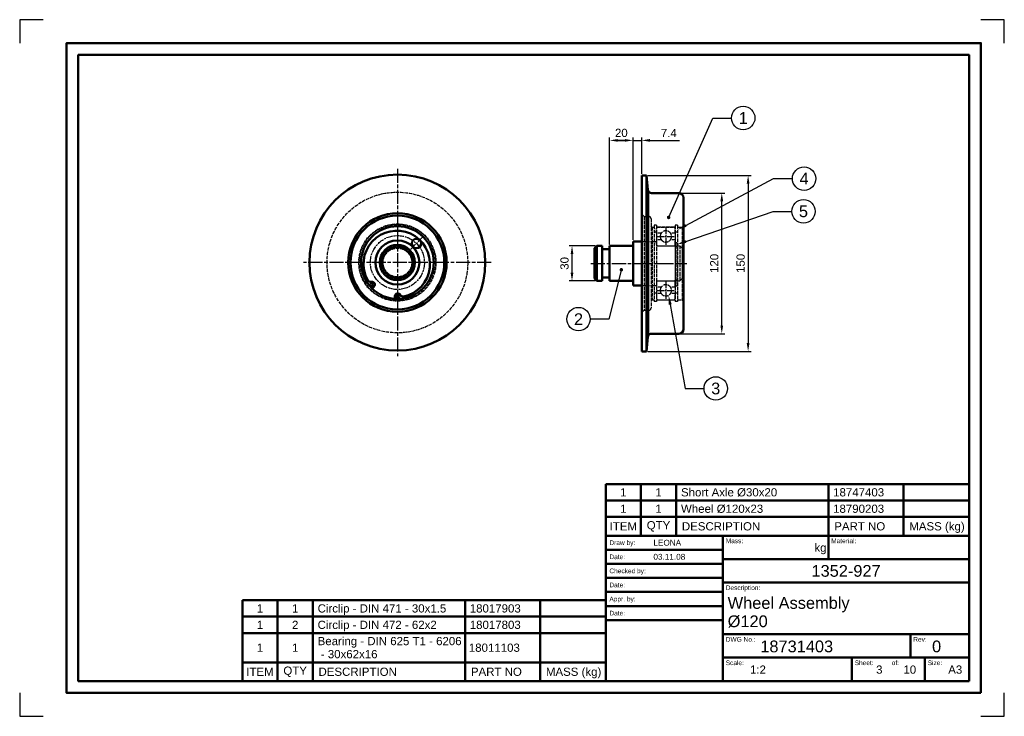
# Model space of a CAD drawing. Header units: millimetres. Extents: x 383 to 1223, y 281 to 875.
import ezdxf
from ezdxf import colors
from ezdxf.entities.mleader import LeaderData, LeaderLine
from ezdxf.enums import TextEntityAlignment as Align
from ezdxf.math import Vec2, Vec3

# ---------------------------------------------------------------- set-up
doc = ezdxf.new("R2010")
doc.units = ezdxf.units.MM
for name, pattern in [('AM_ISO02W050', [7.5, 6, -1.5]), ('AM_ISO02W050x2', [3.75, 3, -0.75]), ('AM_ISO08W050', [18, 12, -1.5, 3, -1.5]), ('AM_ISO08W050x2', [9, 6, -0.75, 1.5, -0.75])]:
    doc.linetypes.add(name, pattern=pattern)
for name, color, linetype, lineweight in [('Annotations', 3, 'Continuous', 25), ('Centerlines', 140, 'AM_ISO08W050', 25), ('Contour', 7, 'Continuous', 50), ('Hidden', 6, 'AM_ISO02W050', 25), ('Partslist', 5, 'Continuous', 50), ('Titleblock', 5, 'Continuous', 50)]:
    doc.layers.add(name, color=color, linetype=linetype, lineweight=lineweight)
doc.layers.add('Paper', color=8, linetype='Continuous')
doc.styles.get("Standard").update_dxf_attribs({"font": 'ARIAL.TTF'})
doc.dimstyles.new('ISO-25', dxfattribs={"dimtxt": 3.5, "dimasz": 3.5, "dimexe": 1.25, "dimexo": 0.625, "dimgap": 1.4, "dimtad": 1, "dimdsep": 46, "dimtxsty": 'Standard', "dimcen": 0, "dimclrt": 1, "dimadec": 0, "dimazin": 0, "dimtfac": 1, "dimtmove": 0, "dimatfit": 3, "dimfxl": 1, "dimarcsym": 0})

# ---------------------------------------------------------------- blocks, each defined once
blk = doc.blocks.new('*U1')
at = {"layer": 'Hidden', "linetype": 'AM_ISO02W050x2'}
for p, q in [((676, 918.92), (676, 888.92)), ((677.6, 918.22), (676, 918.22)), ((677.6, 918.92), (677.6, 888.92)), ((677.6, 889.62), (676, 889.62))]:
    blk.add_line(p, q, dxfattribs=at)
blk = doc.blocks.new('TitleBlock')
at = {"layer": 'Titleblock'}
for p, q in [((-155, 0), (-155, 62)), ((-155, 62), (0, 62)), ((-105, 62), (-105, 0)), ((-60, 62), (-60, 52)), ((0, 0), (0, 62)), ((-155, 56), (-105, 56)), ((0, 52), (-105, 52)), ((-155, 50), (-105, 50)), ((-155, 44), (-105, 44)), ((0, 42), (-105, 42)), ((-155, 38), (-105, 38)), ((-155, 32), (-105, 32)), ((-155, 26), (-105, 26)), ((0, 20), (-105, 20)), ((-25, 10), (-25, 20)), ((0, 10), (-105, 10)), ((-50, 0), (-50, 10)), ((-18.85, 0), (-18.85, 10)), ((-155, 0), (0, 0))]:
    blk.add_line(p, q, dxfattribs=at)
at = {"layer": 'Titleblock', "color": 140}
for s, p in [('Draw by:', (-153.45, 59)), ('Date:', (-153.45, 53)), ('Checked by:', (-153.45, 47)), ('Date:', (-153.45, 41)), ('Appr. by:', (-153.45, 35)), ('Date:', (-153.45, 29))]:
    blk.add_text(s, height=2, dxfattribs=at).set_placement(p, align=Align.MIDDLE_LEFT)
for s, p in [('Mass:', (-103.83, 58.81)), ('Material:', (-58.83, 58.81)), ('Description:', (-103.83, 38.81)), ('DWG No.:', (-103.83, 16.81)), ('Rev:', (-23.83, 16.81)), ('Scale:', (-103.83, 6.81)), ('Sheet:', (-48.83, 6.81)), ('of:', (-33.03, 6.81)), ('Size:', (-17.69, 6.81))]:
    blk.add_text(s, height=2, dxfattribs=at).set_placement(p)
at = {"layer": 'Titleblock', "color": 1}
blk.add_text('kg', height=3.5, dxfattribs=at).set_placement((-65.99, 55.16))
for tag, p in [('DRAWBY', (-134.68, 59)), ('DRAWDATE', (-134.68, 53)), ('CHECKEDBY', (-134.68, 47)), ('CHECKEDDATE', (-134.68, 41)), ('APPRBY', (-134.68, 35)), ('APPRDATE', (-134.68, 29))]:
    blk.add_attdef(tag, text='', height=2.5, dxfattribs=at).set_placement(p, align=Align.MIDDLE_LEFT)
for tag, p, height in [('MASS', (-91.16, 55.16), 3.5), ('MATERIAL', (-44.13, 55.16), 3.5), ('DESCR', (-103, 30.82), 5), ('DESCR2', (-103, 23.01), 5), ('DWGNUMBER', (-89.09, 12.3), 5), ('REVNUMBER', (-15.82, 12.3), 5), ('USER1', (-93.49, 3.16), 3.5), ('USER2', (-79.06, 3.16), 3.5), ('USER3', (-39.69, 3.16), 3.5), ('USER4', (-28.04, 3.16), 3.5), ('FORMAT', (-8.92, 3.16), 3.5)]:
    blk.add_attdef(tag, p, '', height=height, dxfattribs=at)
blk.add_attdef('PROJECTNUMBER', text='', height=5, dxfattribs=at).set_placement((-52.5, 47), align=Align.MIDDLE)
blk = doc.blocks.new('PLHeader')
at = {"layer": 'Partslist'}
for p, q in [((0, 8), (-155, 8)), ((-155, 8), (-155, 0)), ((-140, 8), (-140, 0)), ((-125, 8), (-125, 0)), ((-60, 0), (-60, 8)), ((-28, 0), (-28, 8)), ((0, 0), (0, 8)), ((-155, 0), (0, 0))]:
    blk.add_line(p, q, dxfattribs=at)
at = {"layer": 'Partslist', "color": 1}
for s, p in [('ITEM', (-147.5, 4)), ('QTY', (-132.5, 4))]:
    blk.add_text(s, height=3.5, dxfattribs=at).set_placement(p, align=Align.MIDDLE)
for s, p in [('DESCRIPTION', (-122.53, 4)), ('PART NO', (-57.53, 4)), ('MASS (kg)', (-25.53, 4))]:
    blk.add_text(s, height=3.5, dxfattribs=at).set_placement(p, align=Align.MIDDLE_LEFT)
blk = doc.blocks.new('PLRow')
at = {"layer": 'Partslist'}
for p, q in [((0, 7), (-155, 7)), ((-155, 7), (-155, 0)), ((-140, 7), (-140, 0)), ((-125, 7), (-125, 0)), ((-60, 0), (-60, 7)), ((-28, 0), (-28, 7)), ((0, 0), (0, 7)), ((-155, 0), (0, 0))]:
    blk.add_line(p, q, dxfattribs=at)
at = {"layer": 'Partslist', "color": 1}
for tag, p in [('ITEMNUMBER', (-147.5, 3.5)), ('QTY', (-132.5, 3.5))]:
    blk.add_attdef(tag, text='', height=3.5, dxfattribs=at).set_placement(p, align=Align.MIDDLE)
for tag, p in [('DESCR1', (-122.91, 3.5)), ('PARTNUMBER', (-58.02, 3.5)), ('MASS', (-25.92, 3.5))]:
    blk.add_attdef(tag, text='', height=3.5, dxfattribs=at).set_placement(p, align=Align.MIDDLE_LEFT)
blk = doc.blocks.new('PLRow2')
at = {"layer": 'Partslist'}
for p, q in [((-155, 12.5), (-155, 0)), ((-155, 12.5), (0, 12.5)), ((-140, 12.5), (-140, 0)), ((-125, 12.5), (-125, 0)), ((-60, 0), (-60, 12.5)), ((-28, 0), (-28, 12.5)), ((0, 0), (0, 12.5)), ((-155, 0), (0, 0))]:
    blk.add_line(p, q, dxfattribs=at)
at = {"layer": 'Partslist', "color": 1}
for tag, p in [('ITEMNUMBER', (-147.5, 6.25)), ('QTY', (-132.5, 6.25))]:
    blk.add_attdef(tag, text='', height=3.5, dxfattribs=at).set_placement(p, align=Align.MIDDLE)
for tag, p in [('DESCR1', (-122.91, 9.07)), ('DESCR2', (-122.91, 3.5)), ('PARTNUMBER', (-58.41, 6.25)), ('MASS', (-26.25, 6.25))]:
    blk.add_attdef(tag, text='', height=3.5, dxfattribs=at).set_placement(p, align=Align.MIDDLE_LEFT)
blk = doc.blocks.new('*D8')
at = {"layer": 'Annotations', "color": 0, "lineweight": -2}
for p, q in [((946.38, 727.26), (984.33, 727.26)), ((981.83, 614.26), (981.83, 720.26)), ((946.38, 607.26), (984.33, 607.26))]:
    blk.add_line(p, q, dxfattribs=at)
at = {"layer": 'Annotations', "color": 0}
for points in [[(980.66, 720.26), (983, 720.26), (981.83, 727.26)], [(980.66, 614.26), (983, 614.26), (981.83, 607.26)]]:
    blk.add_solid(points, dxfattribs=at)
at = {"layer": 'Defpoints', "color": 0}
for p in [(945.13, 727.26), (981.83, 727.26), (945.13, 607.26)]:
    blk.add_point(p, dxfattribs=at)
at = {"layer": 'Annotations', "color": 1, "insert": (975.46, 667.26), "char_height": 7, "attachment_point": 5, "rotation": 90}
blk.add_mtext('120', dxfattribs=at)
blk = doc.blocks.new('*D9')
at = {"layer": 'Annotations', "color": 0, "lineweight": -2}
for p, q in [((906.13, 687.26), (906.13, 774.64)), ((913.53, 743.51), (913.53, 774.64)), ((899.13, 772.14), (892.13, 772.14)), ((906.13, 772.14), (913.53, 772.14)), ((920.53, 772.14), (945.79, 772.14))]:
    blk.add_line(p, q, dxfattribs=at)
at = {"layer": 'Annotations', "color": 0}
for points in [[(899.13, 773.31), (899.13, 770.98), (906.13, 772.14)], [(920.53, 773.31), (920.53, 770.98), (913.53, 772.14)]]:
    blk.add_solid(points, dxfattribs=at)
at = {"layer": 'Defpoints', "color": 0}
for p in [(913.53, 772.14), (913.53, 742.26), (906.13, 686.01)]:
    blk.add_point(p, dxfattribs=at)
at = {"layer": 'Annotations', "color": 1, "insert": (936.66, 778.44), "char_height": 7, "attachment_point": 5}
blk.add_mtext('7.4', dxfattribs=at)
blk = doc.blocks.new('*D10')
at = {"layer": 'Annotations', "color": 0, "lineweight": -2}
for p, q in [((886.13, 683.51), (886.13, 774.64)), ((906.13, 687.26), (906.13, 774.64)), ((893.13, 772.14), (899.13, 772.14))]:
    blk.add_line(p, q, dxfattribs=at)
at = {"layer": 'Annotations', "color": 0}
for points in [[(893.13, 773.31), (893.13, 770.98), (886.13, 772.14)], [(899.13, 773.31), (899.13, 770.98), (906.13, 772.14)]]:
    blk.add_solid(points, dxfattribs=at)
at = {"layer": 'Defpoints', "color": 0}
for p in [(906.13, 772.14), (886.13, 682.26), (906.13, 686.01)]:
    blk.add_point(p, dxfattribs=at)
at = {"layer": 'Annotations', "color": 1, "insert": (896.13, 778.52), "char_height": 7, "attachment_point": 5}
blk.add_mtext('20', dxfattribs=at)
blk = doc.blocks.new('*D11')
at = {"layer": 'Annotations', "color": 0, "lineweight": -2}
for p, q in [((918.78, 742.26), (1006.81, 742.26)), ((1004.31, 735.26), (1004.31, 599.26)), ((918.78, 592.26), (1006.81, 592.26))]:
    blk.add_line(p, q, dxfattribs=at)
at = {"layer": 'Annotations', "color": 0}
for points in [[(1003.14, 735.26), (1005.48, 735.26), (1004.31, 742.26)], [(1003.14, 599.26), (1005.48, 599.26), (1004.31, 592.26)]]:
    blk.add_solid(points, dxfattribs=at)
at = {"layer": 'Defpoints', "color": 0}
for p in [(917.53, 742.26), (917.53, 592.26), (1004.31, 592.26)]:
    blk.add_point(p, dxfattribs=at)
at = {"layer": 'Annotations', "color": 1, "insert": (997.94, 667.26), "char_height": 7, "attachment_point": 5, "rotation": 90}
blk.add_mtext('150', dxfattribs=at)
blk = doc.blocks.new('Balloon')
at = {"layer": 'Annotations'}
blk.add_circle((0, 0), 5, dxfattribs=at)
at = {"layer": 'Annotations', "color": 1}
blk.add_attdef('ITEMNUMBER', text='', height=5, dxfattribs=at).set_placement((0, 0), align=Align.MIDDLE)
blk = doc.blocks.new('_Dot')
at = {"color": 0, "linetype": 'ByBlock', "lineweight": -2}
blk.add_line((-0.5, 0), (-1, 0), dxfattribs=at)
at = {"color": 0, "linetype": 'ByBlock', "const_width": 0.5}
blk.add_lwpolyline([(-0.25, 0, 1), (0.25, 0, 1)], format="xyb", close=True, dxfattribs=at)
blk = doc.blocks.new('*D14')
at = {"layer": 'Annotations', "color": 0, "lineweight": -2}
for p, q in [((873.88, 682.26), (851.56, 682.26)), ((854.06, 659.26), (854.06, 675.26)), ((873.88, 652.26), (851.56, 652.26))]:
    blk.add_line(p, q, dxfattribs=at)
at = {"layer": 'Annotations', "color": 0}
for points in [[(852.9, 675.26), (855.23, 675.26), (854.06, 682.26)], [(852.9, 659.26), (855.23, 659.26), (854.06, 652.26)]]:
    blk.add_solid(points, dxfattribs=at)
at = {"layer": 'Defpoints', "color": 0}
for p in [(854.06, 682.26), (875.13, 682.26), (875.13, 652.26)]:
    blk.add_point(p, dxfattribs=at)
at = {"layer": 'Annotations', "color": 1, "insert": (847.69, 667.26), "char_height": 7, "attachment_point": 5, "rotation": 90}
blk.add_mtext('30', dxfattribs=at)
blk = doc.blocks.new('A3Border')
at = {"layer": 'Paper'}
for p, q in [((0, 297), (0, 287)), ((10, 297), (0, 297)), ((420, 297), (410, 297)), ((420, 287), (420, 297)), ((0, 10), (0, 0)), ((420, 0), (420, 10)), ((0, 0), (10, 0)), ((410, 0), (420, 0))]:
    blk.add_line(p, q, dxfattribs=at)
at = {"layer": 'Titleblock'}
for points in [[(410, 10), (410, 287), (20, 287), (20, 10)], [(405, 15), (405, 282), (25, 282), (25, 15)]]:
    blk.add_lwpolyline(points, close=True, dxfattribs=at)

msp = doc.modelspace()

# ---------------------------------------------------------------- linework, layer by layer
at = {"layer": 'Centerlines'}
for p, q in [((705.109, 748.017), (705.109, 588.017)), ((785.109, 668.017), (625.109, 668.017)), ((870.131, 667.257), (951.131, 667.257)), ((910.531, 667.257), (952.131, 667.257))]:
    msp.add_line(p, q, dxfattribs=at)
at = {"layer": 'Centerlines', "linetype": 'AM_ISO08W050x2'}
for p, q in [((934.131, 698.053), (934.131, 682.462)), ((716.423, 679.331), (726.322, 689.23)), ((926.336, 690.257), (941.926, 690.257)), ((934.131, 652.053), (934.131, 636.462)), ((926.336, 644.257), (941.926, 644.257))]:
    msp.add_line(p, q, dxfattribs=at)
msp.add_circle((705.109, 668.017), 23, dxfattribs=at)
at = {"layer": 'Contour'}
for p, q in [((913.531, 742.257), (917.531, 742.257)), ((913.531, 742.257), (913.531, 592.257)), ((917.531, 742.257), (917.531, 592.257)), ((917.531, 742.257), (918.845, 729.939)), ((919.131, 728.944), (919.131, 605.571)), ((921.828, 727.257), (945.131, 727.257)), ((949.131, 723.257), (949.131, 611.257)), ((875.131, 682.257), (873.131, 680.257)), ((875.131, 682.257), (879.931, 682.257)), ((875.131, 682.257), (875.131, 652.257)), ((879.931, 682.257), (879.931, 652.257)), ((886.131, 682.257), (886.131, 652.257)), ((886.131, 682.257), (906.131, 682.257)), ((906.131, 686.007), (913.531, 686.007)), ((906.131, 686.007), (906.131, 648.507)), ((906.131, 682.257), (906.131, 652.257)), ((873.131, 680.257), (873.131, 654.257)), ((879.931, 679.257), (886.131, 679.257)), ((879.931, 655.257), (886.131, 655.257)), ((685.08, 647.395), (683.507, 645.783)), ((875.131, 652.257), (873.131, 654.257)), ((875.131, 652.257), (879.931, 652.257)), ((886.131, 652.257), (906.131, 652.257)), ((906.131, 648.507), (913.531, 648.507)), ((702.883, 639.356), (702.714, 637.11)), ((921.828, 607.257), (945.131, 607.257)), ((917.531, 592.257), (918.845, 604.576)), ((913.531, 592.257), (917.531, 592.257))]:
    msp.add_line(p, q, dxfattribs=at)
for centre, radius in [((705.109, 668.017), 75), ((705.109, 668.017), 42), ((705.109, 668.017), 40), ((705.109, 668.017), 31), ((705.109, 668.017), 18.75), ((705.109, 668.017), 15), ((705.109, 668.017), 13), ((721.372, 684.281), 4), ((683.291, 649.141), 1.25), ((705.376, 639.168), 1.25)]:
    msp.add_circle(centre, radius, dxfattribs=at)
for centre, radius, start, end in [((921.828, 730.257), 3, 186.088528, 205.972266), ((921.828, 730.257), 3, 205.972266, 270), ((945.131, 723.257), 4, 0, 90), ((704.543, 666.764), 28.375, 281.794918, 209.600202), ((682.045, 653.983), 2.5, 209.600202, 284.433736), ((683.291, 649.141), 2.5, 315.69756, 104.433736), ((705.376, 639.168), 2.5, 26.961385, 175.69756), ((709.832, 641.435), 2.5, 206.961385, 281.794918), ((921.828, 604.257), 3, 154.027734, 173.911472), ((921.828, 604.257), 3, 90, 154.027734), ((945.131, 611.257), 4, 270, 0)]:
    msp.add_arc(centre, radius, start, end, dxfattribs=at)
at = {"layer": 'Hidden', "linetype": 'AM_ISO02W050x2'}
for p, q in [((915.531, 707.257), (913.531, 709.257)), ((915.531, 707.257), (915.531, 627.257)), ((915.531, 707.257), (919.531, 707.257)), ((921.531, 705.257), (921.531, 629.257)), ((922.531, 698.257), (921.531, 699.257)), ((922.531, 698.257), (922.531, 636.257)), ((922.531, 698.257), (924.131, 698.257)), ((924.131, 699.757), (924.131, 634.757)), ((926.281, 699.757), (924.131, 699.757)), ((926.131, 699.757), (926.131, 634.757)), ((926.131, 693.041), (926.131, 697.257)), ((926.281, 699.757), (926.281, 634.757)), ((926.281, 698.257), (941.981, 698.257)), ((941.131, 698.257), (927.131, 698.257)), ((941.981, 699.757), (941.981, 634.757)), ((944.131, 699.757), (941.981, 699.757)), ((942.131, 699.757), (942.131, 634.757)), ((942.131, 693.041), (942.131, 697.257)), ((944.131, 699.757), (944.131, 634.757)), ((944.131, 698.257), (948.131, 698.257)), ((948.131, 698.257), (949.131, 699.257)), ((948.131, 698.257), (948.131, 636.257)), ((924.131, 694.257), (926.131, 694.257)), ((926.131, 693.041), (926.131, 687.473)), ((930.226, 693.041), (926.131, 693.041)), ((942.131, 693.041), (938.035, 693.041)), ((942.131, 694.257), (944.131, 694.257)), ((942.131, 693.041), (942.131, 687.473)), ((913.531, 686.007), (924.131, 686.007)), ((924.131, 686.007), (926.131, 686.007)), ((926.131, 683.257), (926.131, 687.473)), ((930.226, 687.473), (926.131, 687.473)), ((926.131, 686.007), (926.131, 682.257)), ((926.131, 683.257), (926.131, 682.257)), ((926.131, 682.257), (942.031, 682.257)), ((927.131, 682.257), (941.131, 682.257)), ((942.131, 687.473), (938.035, 687.473)), ((942.131, 683.257), (942.131, 687.473)), ((942.131, 685.057), (942.131, 681.557)), ((942.131, 685.057), (943.631, 685.057)), ((942.131, 683.257), (942.131, 682.257)), ((942.131, 681.557), (943.631, 681.557)), ((943.631, 685.057), (943.631, 681.557)), ((943.631, 682.257), (944.131, 682.257)), ((944.131, 682.257), (946.131, 682.257)), ((946.131, 682.257), (948.131, 680.257)), ((946.131, 682.257), (946.131, 652.257)), ((948.131, 680.257), (948.131, 654.257)), ((913.531, 648.507), (924.131, 648.507)), ((924.131, 648.507), (926.131, 648.507)), ((926.131, 652.257), (942.031, 652.257)), ((926.131, 652.257), (926.131, 648.507)), ((926.131, 652.257), (926.131, 651.257)), ((926.131, 651.257), (926.131, 647.041)), ((926.131, 647.041), (926.131, 641.473)), ((930.226, 647.041), (926.131, 647.041)), ((927.131, 652.257), (941.131, 652.257)), ((942.131, 647.041), (938.035, 647.041)), ((942.131, 647.957), (942.131, 652.957)), ((942.131, 652.957), (943.631, 652.957)), ((942.131, 652.257), (942.131, 651.257)), ((942.131, 647.041), (942.131, 651.257)), ((943.631, 647.957), (942.131, 647.957)), ((942.131, 647.041), (942.131, 641.473)), ((943.631, 652.957), (943.631, 647.957)), ((943.631, 652.257), (944.131, 652.257)), ((944.131, 652.257), (946.131, 652.257)), ((946.131, 652.257), (948.131, 654.257)), ((924.131, 642.057), (926.131, 642.057)), ((926.131, 641.473), (926.131, 637.257)), ((930.226, 641.473), (926.131, 641.473)), ((942.131, 641.473), (938.035, 641.473)), ((942.131, 642.057), (944.131, 642.057)), ((942.131, 637.257), (942.131, 641.473)), ((922.531, 636.257), (921.531, 635.257)), ((922.531, 636.257), (924.131, 636.257)), ((926.281, 634.757), (924.131, 634.757)), ((926.281, 636.257), (941.981, 636.257)), ((927.131, 636.257), (941.131, 636.257)), ((944.131, 634.757), (941.981, 634.757)), ((944.131, 636.257), (948.131, 636.257)), ((948.131, 636.257), (949.131, 635.257)), ((915.531, 627.257), (913.531, 625.257)), ((915.531, 627.257), (919.531, 627.257))]:
    msp.add_line(p, q, dxfattribs=at)
at = {"layer": 'Hidden'}
for p, q in [((683.507, 645.783), (682.183, 644.42)), ((702.714, 637.11), (702.567, 635.215))]:
    msp.add_line(p, q, dxfattribs=at)
at = {"layer": 'Hidden', "linetype": 'AM_ISO02W050x2'}
for radius in [60, 32.9, 32.5, 14.3, 12.246]:
    msp.add_circle((705.109, 668.017), radius, dxfattribs=at)
for centre, radius, start, end in [((919.531, 705.257), 2, 0, 90), ((927.131, 697.257), 1, 90, 180), ((941.131, 697.257), 1, 0, 90), ((934.131, 690.257), 4.795, 144.508612, 215.491388), ((934.131, 690.257), 4.795, 35.491388, 144.508612), ((934.131, 690.257), 4.795, 324.508612, 35.491388), ((927.131, 683.257), 1, 180, 270), ((934.131, 690.257), 4.795, 215.491388, 324.508612), ((941.131, 683.257), 1, 270, 0), ((927.131, 651.257), 1, 90, 180), ((934.131, 644.257), 4.795, 144.508612, 215.491388), ((934.131, 644.257), 4.795, 35.491388, 144.508612), ((934.131, 644.257), 4.795, 324.508612, 35.491388), ((941.131, 651.257), 1, 0, 90), ((934.131, 644.257), 4.795, 215.491388, 324.508612), ((927.131, 637.257), 1, 180, 270), ((941.131, 637.257), 1, 270, 0), ((919.531, 629.257), 2, 270, 0)]:
    msp.add_arc(centre, radius, start, end, dxfattribs=at)

# ---------------------------------------------------------------- block references
at = {"layer": 'Annotations', "xscale": 2, "yscale": 2, "zscale": 2}
msp.add_blockref('A3Border', (382.867, 281.058), dxfattribs=at)
at = {"layer": 'Contour'}
msp.add_blockref('*U1', (266.026, -236.663), dxfattribs=at)
at = {"layer": 'Contour', "xscale": 2, "yscale": 2, "zscale": 2}
for name, p, values in [('PLRow', (1192.867, 465.058), {'ITEMNUMBER': '1', 'QTY': '1', 'DESCR1': 'Short Axle %%C30x20', 'PARTNUMBER': '18747403'}), ('PLRow', (1192.867, 451.058), {'ITEMNUMBER': '1', 'QTY': '1', 'DESCR1': 'Wheel %%C120x23', 'PARTNUMBER': '18790203'}), ('TitleBlock', (1192.867, 311.058), {'DESCR': 'Wheel Assembly', 'DESCR2': '%%c120', 'DWGNUMBER': '18731403', 'USER1': '1:2', 'USER3': '3', 'USER4': '10', 'REVNUMBER': '0', 'PROJECTNUMBER': '1352-927', 'FORMAT': 'A3', 'DRAWBY': 'LEONA', 'DRAWDATE': '03.11.08'}), ('PLRow', (882.867, 366.058), {'ITEMNUMBER': '1', 'QTY': '1', 'DESCR1': 'Circlip - DIN 471 - 30x1.5', 'PARTNUMBER': '18017903'}), ('PLRow', (882.867, 352.058), {'ITEMNUMBER': '1', 'QTY': '2', 'DESCR1': 'Circlip - DIN 472 - 62x2', 'PARTNUMBER': '18017803'}), ('PLRow2', (882.867, 327.058), {'ITEMNUMBER': '1', 'QTY': '1', 'DESCR1': 'Bearing - DIN 625 T1 - 6206', 'DESCR2': ' - 30x62x16', 'PARTNUMBER': '18011103'})]:
    msp.add_blockref(name, p, dxfattribs=at).add_auto_attribs(values)
for p in [(1192.867, 435.058), (882.867, 311.058)]:
    msp.add_blockref('PLHeader', p, dxfattribs=at)

# ---------------------------------------------------------------- dimensions: what is measured, and where the dimension line sits
at = {"layer": 'Annotations'}
for base, p1, p2, picture, middle in [((906.131, 772.145), (886.131, 682.257), (906.131, 686.007), '*D10', (896.131, 778.519)), ((913.531, 772.145), (906.131, 686.007), (913.531, 742.257), '*D9', (936.66, 778.445))]:
    dim = msp.add_linear_dim(base=base, p1=p1, p2=p2, dimstyle='ISO-25', override={"dimscale": 2}, dxfattribs=at)
    dim.commit()
    dim.dimension.update_dxf_attribs({"geometry": picture, "text_midpoint": middle})
for base, p1, p2, picture, middle in [((1004.31, 592.257), (917.531, 742.257), (917.531, 592.257), '*D11', (997.936, 667.257)), ((981.83, 727.257), (945.131, 607.257), (945.131, 727.257), '*D8', (975.456, 667.257)), ((854.064, 682.257), (875.131, 652.257), (875.131, 682.257), '*D14', (847.688, 667.257))]:
    dim = msp.add_linear_dim(base=base, p1=p1, p2=p2, angle=90, dimstyle='ISO-25', override={"dimscale": 2}, dxfattribs=at)
    dim.commit()
    dim.dimension.update_dxf_attribs({"geometry": picture, "text_midpoint": middle})

# ---------------------------------------------------------------- leaders
ml = msp.add_multileader_block('Standard', dxfattribs=at)
ml.set_content('Balloon', color=256, scale=2)
ml.set_attribute('ITEMNUMBER', '1', width=0)
ml.set_leader_properties()
ml.set_arrow_properties(name='DOT')
ml.build(insert=Vec2(0, 0))
ml.multileader.update_dxf_attribs({"arrow_head_size": 3, "scale": 2})
ctx = ml.context
ctx.base_point, ctx.scale, ctx.char_height, ctx.arrow_head_size, ctx.landing_gap_size, ctx.plane_origin = Vec3(990.096, 791.212), 2, 8, 3, 4, Vec3(776.863, 763.506)
notes = []
notes.append((ctx, [(0, (1, 1, 0), (974.096, 791.212), (1, 0), 16, [(0, [(936.51, 706.455)], 0, [])])]))
ctx.block.insert = Vec3(1000.096, 791.212)
ml = msp.add_multileader_block('Standard', dxfattribs=at)
ml.set_content('Balloon', color=256, scale=2)
ml.set_attribute('ITEMNUMBER', '4', width=0)
ml.set_leader_properties()
ml.build(insert=Vec2(0, 0))
ml.multileader.update_dxf_attribs({"arrow_head_size": 8, "scale": 2})
ctx = ml.context
ctx.base_point, ctx.scale, ctx.char_height, ctx.arrow_head_size, ctx.landing_gap_size, ctx.plane_origin = Vec3(1042.04, 739.537), 2, 8, 8, 4, Vec3(607.961, 815.949)
notes.append((ctx, [(0, (1, 1, 0), (1026.04, 739.537), (1, 0), 16, [(0, [(944.131, 695.898)], 0, [])])]))
ctx.block.insert = Vec3(1052.04, 739.537)
ml = msp.add_multileader_block('Standard', dxfattribs=at)
ml.set_content('Balloon', color=256, scale=2)
ml.set_attribute('ITEMNUMBER', '5', width=0)
ml.set_leader_properties()
ml.build(insert=Vec2(0, 0))
ml.multileader.update_dxf_attribs({"arrow_head_size": 8, "scale": 2})
ctx = ml.context
ctx.base_point, ctx.scale, ctx.char_height, ctx.arrow_head_size, ctx.landing_gap_size, ctx.plane_origin = Vec3(1041.54, 711.633), 2, 8, 8, 4, Vec3(607.461, 803.393)
notes.append((ctx, [(0, (1, 1, 0), (1025.54, 711.633), (1, 0), 16, [(0, [(943.631, 683.341)], 0, [])])]))
ctx.block.insert = Vec3(1051.54, 711.633)
ml = msp.add_multileader_block('Standard', dxfattribs=at)
ml.set_content('Balloon', color=256, scale=2)
ml.set_attribute('ITEMNUMBER', '2', width=0)
ml.set_leader_properties()
ml.set_arrow_properties(name='DOT')
ml.build(insert=Vec2(0, 0))
ml.multileader.update_dxf_attribs({"arrow_head_size": 3, "scale": 2})
ctx = ml.context
ctx.base_point, ctx.scale, ctx.char_height, ctx.arrow_head_size, ctx.landing_gap_size, ctx.plane_origin = Vec3(849.609, 619.767), 2, 8, 3, 4, Vec3(656.173, 688.771)
notes.append((ctx, [(1, (1, 1, 0), (885.609, 619.767), (-1, 0), 16, [(0, [(896.131, 661.82)], 0, [])])]))
ctx.block.insert = Vec3(859.609, 619.767)
ml = msp.add_multileader_block('Standard', dxfattribs=at)
ml.set_content('Balloon', color=256, scale=2)
ml.set_attribute('ITEMNUMBER', '3', width=0)
ml.set_leader_properties()
ml.build(insert=Vec2(0, 0))
ml.multileader.update_dxf_attribs({"arrow_head_size": 8, "scale": 2})
ctx = ml.context
ctx.base_point, ctx.scale, ctx.char_height, ctx.arrow_head_size, ctx.landing_gap_size, ctx.plane_origin = Vec3(966.672, 560.597), 2, 8, 8, 4, Vec3(597.961, 764.309)
notes.append((ctx, [(0, (1, 1, 0), (950.672, 560.597), (1, 0), 16, [(0, [(936.438, 640.054)], 0, [])])]))
ctx.block.insert = Vec3(976.672, 560.597)
for ctx, leaders in notes:
    for number, flags, end, landing, length, lines in leaders:
        leader = LeaderData()
        leader.index, (leader.has_last_leader_line, leader.has_dogleg_vector, leader.attachment_direction) = number, flags
        leader.last_leader_point, leader.dogleg_vector, leader.dogleg_length = Vec3(end), Vec3(landing), length
        for number, points, colour, breaks in lines:
            line = LeaderLine()
            line.index, line.vertices, line.color, line.breaks = number, Vec3.list(points), colors.encode_raw_color(colour), breaks
            leader.lines.append(line)
        ctx.leaders.append(leader)

doc.saveas('drawing.dxf')
